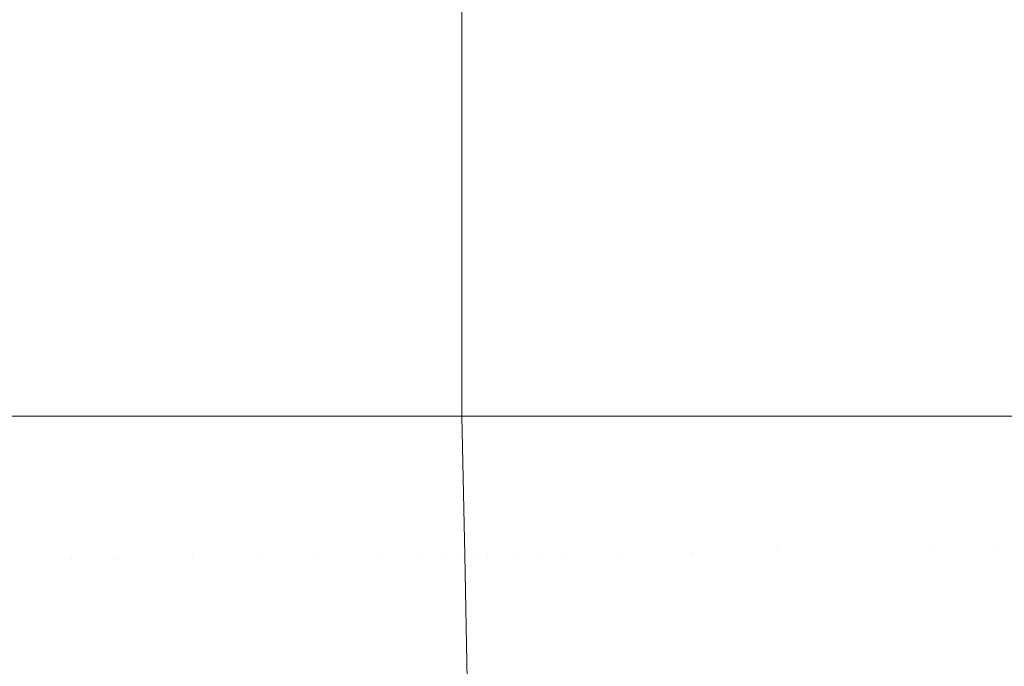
# Model space of a CAD drawing. Header units: centimetres. Extents: x -35.1 to 36.2, y 3.4 to 5.2.
# Tile 120 of 256: x -11.1515 to -11.1292, y 3.8945 to 3.9092. Entities that reach past the tile are written whole.
import ezdxf

# ---------------------------------------------------------------- set-up
doc = ezdxf.new("R2010")
doc.units = ezdxf.units.CM
doc.header["$LTSCALE"] = 2.54
doc.layers.add('Lucido design-1', color=7, linetype='Continuous')

# ---------------------------------------------------------------- blocks, each defined once
blk = doc.blocks.new('Gruppo-4-1')
at = {"color": 7, "linetype": 'Continuous', "lineweight": 9}
for points in [[(-34.952766, 5.100212, -1872.215514), (-34.952766, 3.500212, -1872.215514), (36.079692, 3.500212, -1872.215514), (36.079692, 5.100212, -1872.215514)], [(-11.141509, 3.900212, -1872.915514), (-11.141509, 5.100212, -1872.915514), (-11.141509, 5.100212, -1872.715514), (-11.141509, 3.900212, -1872.715514)]]:
    blk.add_3dface(points, dxfattribs=at)
for points, invisible_edges in [([(-11.152875, 5.100212, -1872.955852), (-11.151118, 5.100212, -1872.952729), (-11.151118, 3.900212, -1872.952729), (-11.152567, 3.900212, -1872.955304)], 10), ([(-11.151118, 5.100212, -1872.952729), (-11.149525, 5.100212, -1872.949611), (-11.149525, 3.900212, -1872.949611), (-11.150396, 3.900212, -1872.951315)], 10), ([(-11.150396, 3.900212, -1872.951315), (-11.151118, 3.900212, -1872.952729), (-11.151118, 5.100212, -1872.952729)], 10), ([(-11.149525, 5.100212, -1872.949611), (-11.148092, 5.100212, -1872.946497), (-11.148092, 3.900212, -1872.946497), (-11.149404, 3.900212, -1872.949346)], 10), ([(-11.149404, 3.900212, -1872.949346), (-11.149525, 3.900212, -1872.949611), (-11.149525, 5.100212, -1872.949611)], 10), ([(-11.148092, 5.100212, -1872.946497), (-11.146811, 5.100212, -1872.943388), (-11.146811, 3.900212, -1872.943388), (-11.147655, 3.900212, -1872.945437)], 10), ([(-11.147655, 3.900212, -1872.945437), (-11.148092, 3.900212, -1872.946497), (-11.148092, 5.100212, -1872.946497)], 10), ([(-11.146811, 5.100212, -1872.943388), (-11.145678, 5.100212, -1872.940284), (-11.145678, 3.900212, -1872.940284), (-11.146157, 3.900212, -1872.941597)], 10), ([(-11.146157, 3.900212, -1872.941597), (-11.146811, 3.900212, -1872.943388), (-11.146811, 5.100212, -1872.943388)], 10), ([(-11.145678, 5.100212, -1872.940284), (-11.144688, 5.100212, -1872.937184), (-11.144688, 3.900212, -1872.937184), (-11.144896, 3.900212, -1872.937834)], 10), ([(-11.144896, 3.900212, -1872.937834), (-11.145678, 3.900212, -1872.940284), (-11.145678, 5.100212, -1872.940284)], 10), ([(-11.143855, 3.900212, -1872.934152), (-11.144688, 3.900212, -1872.937184), (-11.144688, 5.100212, -1872.937184), (-11.144257, 5.100212, -1872.935615)], 10), ([(-11.144257, 5.100212, -1872.935615), (-11.143837, 5.100212, -1872.934089), (-11.143837, 3.900212, -1872.934089), (-11.143855, 3.900212, -1872.934152)], 10), ([(-11.143122, 3.900212, -1872.930996), (-11.143837, 3.900212, -1872.934089), (-11.143837, 5.100212, -1872.934089), (-11.143486, 5.100212, -1872.932572)], 10), ([(-11.143486, 5.100212, -1872.932572), (-11.143122, 5.100212, -1872.930996), (-11.143122, 3.900212, -1872.930996)], 10), ([(-11.143122, 5.100212, -1872.930996), (-11.14254, 5.100212, -1872.927905), (-11.14254, 3.900212, -1872.927905), (-11.143039, 3.900212, -1872.930553)], 10), ([(-11.143039, 3.900212, -1872.930553), (-11.143122, 3.900212, -1872.930996), (-11.143122, 5.100212, -1872.930996)], 10), ([(-11.14254, 5.100212, -1872.927905), (-11.142089, 5.100212, -1872.924815), (-11.142089, 3.900212, -1872.924815), (-11.142414, 3.900212, -1872.927044)], 10), ([(-11.142414, 3.900212, -1872.927044), (-11.14254, 3.900212, -1872.927905), (-11.14254, 5.100212, -1872.927905)], 10), ([(-11.142089, 5.100212, -1872.924815), (-11.141767, 5.100212, -1872.921723), (-11.141767, 3.900212, -1872.921723), (-11.141966, 3.900212, -1872.923629)], 10), ([(-11.141966, 3.900212, -1872.923629), (-11.142089, 3.900212, -1872.924815), (-11.142089, 5.100212, -1872.924815)], 10), ([(-11.141767, 5.100212, -1872.921723), (-11.141574, 5.100212, -1872.918629), (-11.141574, 3.900212, -1872.918629), (-11.141679, 3.900212, -1872.92031)], 10), ([(-11.141679, 3.900212, -1872.92031), (-11.141767, 3.900212, -1872.921723), (-11.141767, 5.100212, -1872.921723)], 10), ([(-11.141542, 3.900212, -1872.917088), (-11.141574, 3.900212, -1872.918629), (-11.141574, 5.100212, -1872.918629), (-11.141542, 5.100212, -1872.917076)], 10), ([(-11.141542, 5.100212, -1872.917076), (-11.141509, 5.100212, -1872.915514), (-11.141509, 3.900212, -1872.915514), (-11.141542, 3.900212, -1872.917088)], 8), ([(-11.141477, 3.900212, -1872.713302), (-11.141509, 3.900212, -1872.715514), (-11.141509, 5.100212, -1872.715514), (-11.141486, 5.100212, -1872.713952)], 8), ([(-11.141486, 5.100212, -1872.713952), (-11.141477, 5.100212, -1872.713302), (-11.141477, 3.900212, -1872.713302)], 10), ([(-11.141477, 5.100212, -1872.713302), (-11.14132, 5.100212, -1872.710192), (-11.14132, 3.900212, -1872.710192), (-11.141363, 3.900212, -1872.711057)], 10), ([(-11.141363, 3.900212, -1872.711057), (-11.141477, 3.900212, -1872.713302), (-11.141477, 5.100212, -1872.713302)], 10), ([(-11.14132, 3.900212, -1872.710192), (-11.14132, 5.100212, -1872.710192), (-11.141032, 5.100212, -1872.707072), (-11.141032, 3.900212, -1872.707072)], 5), ([(-11.141032, 5.100212, -1872.707072), (-11.14061, 5.100212, -1872.703941), (-11.14061, 3.900212, -1872.703941), (-11.140959, 3.900212, -1872.70653)], 10), ([(-11.140959, 3.900212, -1872.70653), (-11.141032, 3.900212, -1872.707072), (-11.141032, 5.100212, -1872.707072)], 10), ([(-11.14061, 5.100212, -1872.703941), (-11.140053, 5.100212, -1872.700797), (-11.140053, 3.900212, -1872.700797), (-11.140257, 3.900212, -1872.701947)], 10), ([(-11.140257, 3.900212, -1872.701947), (-11.14061, 3.900212, -1872.703941), (-11.14061, 5.100212, -1872.703941)], 10), ([(-11.140053, 3.900212, -1872.700797), (-11.140053, 5.100212, -1872.700797), (-11.139355, 5.100212, -1872.697639), (-11.139355, 3.900212, -1872.697639)], 5), ([(-11.139355, 5.100212, -1872.697639), (-11.138513, 5.100212, -1872.694466), (-11.138513, 3.900212, -1872.694466), (-11.13927, 3.900212, -1872.697319)], 10), ([(-11.13927, 3.900212, -1872.697319), (-11.139355, 3.900212, -1872.697639), (-11.139355, 5.100212, -1872.697639)], 10), ([(-11.138513, 5.100212, -1872.694466), (-11.13752, 5.100212, -1872.691276), (-11.13752, 3.900212, -1872.691276), (-11.137954, 3.900212, -1872.692669)], 10), ([(-11.137954, 3.900212, -1872.692669), (-11.138513, 3.900212, -1872.694466), (-11.138513, 5.100212, -1872.694466)], 10), ([(-11.13752, 3.900212, -1872.691276), (-11.13752, 5.100212, -1872.691276), (-11.136372, 5.100212, -1872.688068), (-11.136372, 3.900212, -1872.688068)], 5), ([(-11.136344, 3.900212, -1872.687999), (-11.136372, 3.900212, -1872.688068), (-11.136372, 5.100212, -1872.688068), (-11.136318, 5.100212, -1872.687936)], 10), ([(-11.135061, 3.900212, -1872.684842), (-11.136344, 3.900212, -1872.687999), (-11.136318, 5.100212, -1872.687936), (-11.13513, 5.100212, -1872.68501)], 10), ([(-11.13513, 5.100212, -1872.68501), (-11.135061, 5.100212, -1872.684842), (-11.135061, 3.900212, -1872.684842)], 10), ([(-11.135061, 5.100212, -1872.684842), (-11.13358, 5.100212, -1872.681597), (-11.13358, 3.900212, -1872.681597), (-11.134379, 3.900212, -1872.683347)], 10), ([(-11.134379, 3.900212, -1872.683347), (-11.135061, 3.900212, -1872.684842), (-11.135061, 5.100212, -1872.684842)], 10), ([(-11.13358, 5.100212, -1872.681597), (-11.13192, 5.100212, -1872.678334), (-11.13192, 3.900212, -1872.678334), (-11.13211, 3.900212, -1872.678708)], 10), ([(-11.13211, 3.900212, -1872.678708), (-11.13358, 3.900212, -1872.681597), (-11.13358, 5.100212, -1872.681597)], 10), ([(-11.13192, 3.900212, -1872.678334), (-11.13192, 5.100212, -1872.678334), (-11.130071, 5.100212, -1872.675054), (-11.130071, 3.900212, -1872.675054)], 5), ([(-11.130071, 5.100212, -1872.675054), (-11.128024, 5.100212, -1872.671758), (-11.128024, 3.900212, -1872.671758), (-11.129492, 3.900212, -1872.674122)], 10), ([(-11.129492, 3.900212, -1872.674122), (-11.130071, 3.900212, -1872.675054), (-11.130071, 5.100212, -1872.675054)], 10), ([(-11.152523, 3.896933, -1872.955309), (-11.152567, 3.900212, -1872.955304), (-11.151118, 3.900212, -1872.952729), (-11.151398, 3.896946, -1872.953311)], 13), ([(-11.150346, 3.896958, -1872.951323), (-11.151398, 3.896946, -1872.953311), (-11.151118, 3.900212, -1872.952729)], 11), ([(-11.151118, 3.900212, -1872.952729), (-11.150396, 3.900212, -1872.951315), (-11.150346, 3.896958, -1872.951323)], 10), ([(-11.150346, 3.896958, -1872.951323), (-11.150396, 3.900212, -1872.951315), (-11.149525, 3.900212, -1872.949611)], 9), ([(-11.149525, 3.900212, -1872.949611), (-11.149365, 3.89697, -1872.949348), (-11.150346, 3.896958, -1872.951323)], 11), ([(-11.149525, 3.900212, -1872.949611), (-11.149404, 3.900212, -1872.949346), (-11.149365, 3.89697, -1872.949348)], 10), ([(-11.149365, 3.89697, -1872.949348), (-11.149404, 3.900212, -1872.949346), (-11.148092, 3.900212, -1872.946497), (-11.148452, 3.89698, -1872.947388)], 13), ([(-11.147607, 3.89699, -1872.945443), (-11.148452, 3.89698, -1872.947388), (-11.148092, 3.900212, -1872.946497)], 11), ([(-11.148092, 3.900212, -1872.946497), (-11.147655, 3.900212, -1872.945437), (-11.147607, 3.89699, -1872.945443)], 10), ([(-11.147607, 3.89699, -1872.945443), (-11.147655, 3.900212, -1872.945437), (-11.146811, 3.900212, -1872.943388), (-11.146826, 3.897, -1872.943514)], 13), ([(-11.146826, 3.897, -1872.943514), (-11.146811, 3.900212, -1872.943388), (-11.146157, 3.900212, -1872.941597), (-11.146108, 3.897008, -1872.941603)], 13), ([(-11.146108, 3.897008, -1872.941603), (-11.146157, 3.900212, -1872.941597), (-11.145678, 3.900212, -1872.940284)], 9), ([(-11.145678, 3.900212, -1872.940284), (-11.145451, 3.897016, -1872.939711), (-11.146108, 3.897008, -1872.941603)], 11), ([(-11.145451, 3.897016, -1872.939711), (-11.145678, 3.900212, -1872.940284), (-11.144896, 3.900212, -1872.937834), (-11.144851, 3.897023, -1872.937837)], 13), ([(-11.144851, 3.897023, -1872.937837), (-11.144896, 3.900212, -1872.937834), (-11.144688, 3.900212, -1872.937184)], 9), ([(-11.144688, 3.900212, -1872.937184), (-11.144309, 3.897029, -1872.935985), (-11.144851, 3.897023, -1872.937837)], 11), ([(-11.144309, 3.897029, -1872.935985), (-11.144688, 3.900212, -1872.937184), (-11.143855, 3.900212, -1872.934152), (-11.14382, 3.897035, -1872.934153)], 13), ([(-11.14382, 3.897035, -1872.934153), (-11.143855, 3.900212, -1872.934152), (-11.143837, 3.900212, -1872.934089)], 9), ([(-11.143837, 3.900212, -1872.934089), (-11.143122, 3.900212, -1872.930996), (-11.143384, 3.89704, -1872.932342)], 10), ([(-11.143384, 3.89704, -1872.932342), (-11.14382, 3.897035, -1872.934153), (-11.143837, 3.900212, -1872.934089)], 11), ([(-11.143384, 3.89704, -1872.932342), (-11.143122, 3.900212, -1872.930996), (-11.143039, 3.900212, -1872.930553), (-11.142998, 3.897045, -1872.930554)], 13), ([(-11.142998, 3.897045, -1872.930554), (-11.143039, 3.900212, -1872.930553), (-11.14254, 3.900212, -1872.927905), (-11.14266, 3.897049, -1872.928788)], 13), ([(-11.142368, 3.897052, -1872.927046), (-11.14266, 3.897049, -1872.928788), (-11.14254, 3.900212, -1872.927905)], 11), ([(-11.14254, 3.900212, -1872.927905), (-11.142414, 3.900212, -1872.927044), (-11.142368, 3.897052, -1872.927046)], 10), ([(-11.142368, 3.897052, -1872.927046), (-11.142414, 3.900212, -1872.927044), (-11.142089, 3.900212, -1872.924815), (-11.142122, 3.897055, -1872.925326)], 13), ([(-11.141917, 3.897057, -1872.923631), (-11.142122, 3.897055, -1872.925326), (-11.142089, 3.900212, -1872.924815)], 11), ([(-11.142089, 3.900212, -1872.924815), (-11.141966, 3.900212, -1872.923629), (-11.141917, 3.897057, -1872.923631)], 10), ([(-11.141917, 3.897057, -1872.923631), (-11.141966, 3.900212, -1872.923629), (-11.141767, 3.900212, -1872.921723), (-11.141754, 3.897059, -1872.921959)], 13), ([(-11.141754, 3.897059, -1872.921959), (-11.141767, 3.900212, -1872.921723), (-11.141679, 3.900212, -1872.92031), (-11.14163, 3.897061, -1872.920311)], 13), ([(-11.14163, 3.897061, -1872.920311), (-11.141679, 3.900212, -1872.92031), (-11.141574, 3.900212, -1872.918629), (-11.141543, 3.897062, -1872.918688)], 13), ([(-11.141543, 3.897062, -1872.918688), (-11.141574, 3.900212, -1872.918629), (-11.141542, 3.900212, -1872.917088), (-11.141493, 3.897062, -1872.917089)], 13), ([(-11.141493, 3.897062, -1872.917089), (-11.141542, 3.900212, -1872.917088), (-11.141509, 3.900212, -1872.915514), (-11.141446, 3.897063, -1872.915514)], 9), ([(-11.141446, 3.897063, -1872.915514), (-11.141509, 3.900212, -1872.915514), (-11.141509, 3.900212, -1872.715514), (-11.141446, 3.897063, -1872.715514)], 8), ([(-11.141446, 3.897063, -1872.715514), (-11.141509, 3.900212, -1872.715514), (-11.141476, 3.900212, -1872.713294)], 8), ([(-11.141443, 3.897063, -1872.713294), (-11.141476, 3.900212, -1872.713294), (-11.141363, 3.900212, -1872.711057), (-11.141343, 3.897064, -1872.711056)], 13), ([(-11.141476, 3.900212, -1872.713294), (-11.141443, 3.897063, -1872.713294), (-11.141446, 3.897063, -1872.715514)], 11), ([(-11.141343, 3.897064, -1872.711056), (-11.141363, 3.900212, -1872.711057), (-11.14132, 3.900212, -1872.710192)], 9), ([(-11.14132, 3.900212, -1872.710192), (-11.141174, 3.897066, -1872.7088), (-11.141343, 3.897064, -1872.711056)], 11), ([(-11.141174, 3.897066, -1872.7088), (-11.14132, 3.900212, -1872.710192), (-11.141032, 3.900212, -1872.707072)], 9), ([(-11.141032, 3.900212, -1872.707072), (-11.140935, 3.897069, -1872.706529), (-11.141174, 3.897066, -1872.7088)], 11), ([(-11.141032, 3.900212, -1872.707072), (-11.140959, 3.900212, -1872.70653), (-11.140935, 3.897069, -1872.706529)], 10), ([(-11.140935, 3.897069, -1872.706529), (-11.140959, 3.900212, -1872.70653), (-11.14061, 3.900212, -1872.703941), (-11.140624, 3.897073, -1872.704243)], 13), ([(-11.140239, 3.897077, -1872.701944), (-11.140624, 3.897073, -1872.704243), (-11.14061, 3.900212, -1872.703941)], 11), ([(-11.14061, 3.900212, -1872.703941), (-11.140257, 3.900212, -1872.701947), (-11.140239, 3.897077, -1872.701944)], 10), ([(-11.140239, 3.897077, -1872.701944), (-11.140257, 3.900212, -1872.701947), (-11.140053, 3.900212, -1872.700797)], 9), ([(-11.140053, 3.900212, -1872.700797), (-11.139779, 3.897083, -1872.699636), (-11.140239, 3.897077, -1872.701944)], 11), ([(-11.139779, 3.897083, -1872.699636), (-11.140053, 3.900212, -1872.700797), (-11.139355, 3.900212, -1872.697639)], 9), ([(-11.139355, 3.900212, -1872.697639), (-11.139243, 3.897089, -1872.697318), (-11.139779, 3.897083, -1872.699636)], 11), ([(-11.139355, 3.900212, -1872.697639), (-11.13927, 3.900212, -1872.697319), (-11.139243, 3.897089, -1872.697318)], 10), ([(-11.139243, 3.897089, -1872.697318), (-11.13927, 3.900212, -1872.697319), (-11.138513, 3.900212, -1872.694466), (-11.13863, 3.897096, -1872.694993)], 13), ([(-11.137937, 3.897104, -1872.692664), (-11.13863, 3.897096, -1872.694993), (-11.138513, 3.900212, -1872.694466)], 11), ([(-11.138513, 3.900212, -1872.694466), (-11.137954, 3.900212, -1872.692669), (-11.137937, 3.897104, -1872.692664)], 10), ([(-11.137937, 3.897104, -1872.692664), (-11.137954, 3.900212, -1872.692669), (-11.13752, 3.900212, -1872.691276)], 9), ([(-11.13752, 3.900212, -1872.691276), (-11.137165, 3.897113, -1872.690331), (-11.137937, 3.897104, -1872.692664)], 11), ([(-11.136313, 3.897123, -1872.687998), (-11.137165, 3.897113, -1872.690331), (-11.13752, 3.900212, -1872.691276), (-11.136372, 3.900212, -1872.688068)], 11), ([(-11.136372, 3.900212, -1872.688068), (-11.136344, 3.900212, -1872.687999), (-11.136313, 3.897123, -1872.687998)], 10), ([(-11.136313, 3.897123, -1872.687998), (-11.136344, 3.900212, -1872.687999), (-11.135061, 3.900212, -1872.684842), (-11.135379, 3.897134, -1872.685667)], 13), ([(-11.134364, 3.897146, -1872.683339), (-11.135379, 3.897134, -1872.685667), (-11.135061, 3.900212, -1872.684842)], 11), ([(-11.135061, 3.900212, -1872.684842), (-11.134379, 3.900212, -1872.683347), (-11.134364, 3.897146, -1872.683339)], 10), ([(-11.134364, 3.897146, -1872.683339), (-11.134379, 3.900212, -1872.683347), (-11.13358, 3.900212, -1872.681597)], 9), ([(-11.13358, 3.900212, -1872.681597), (-11.133266, 3.897159, -1872.681018), (-11.134364, 3.897146, -1872.683339)], 11), ([(-11.133266, 3.897159, -1872.681018), (-11.13358, 3.900212, -1872.681597), (-11.13211, 3.900212, -1872.678708), (-11.132085, 3.897173, -1872.678705)], 13), ([(-11.132085, 3.897173, -1872.678705), (-11.13211, 3.900212, -1872.678708), (-11.13192, 3.900212, -1872.678334)], 9), ([(-11.130821, 3.897188, -1872.676402), (-11.132085, 3.897173, -1872.678705), (-11.13192, 3.900212, -1872.678334)], 11), ([(-11.13192, 3.900212, -1872.678334), (-11.130071, 3.900212, -1872.675054), (-11.130821, 3.897188, -1872.676402)], 10), ([(-11.129475, 3.897204, -1872.674113), (-11.130821, 3.897188, -1872.676402), (-11.130071, 3.900212, -1872.675054)], 11), ([(-11.130071, 3.900212, -1872.675054), (-11.129492, 3.900212, -1872.674122), (-11.129475, 3.897204, -1872.674113)], 10), ([(-11.129475, 3.897204, -1872.674113), (-11.129492, 3.900212, -1872.674122), (-11.128024, 3.900212, -1872.671758), (-11.128045, 3.897221, -1872.67184)], 13), ([(-11.132085, 3.897173, -1872.678705), (-11.131987, 3.894087, -1872.678705), (-11.133167, 3.894059, -1872.681018), (-11.133266, 3.897159, -1872.681018)], 15), ([(-11.130821, 3.897188, -1872.676402), (-11.130724, 3.894117, -1872.676402), (-11.131987, 3.894087, -1872.678705), (-11.132085, 3.897173, -1872.678705)], 15), ([(-11.129475, 3.897204, -1872.674113), (-11.129378, 3.894149, -1872.674113), (-11.130724, 3.894117, -1872.676402), (-11.130821, 3.897188, -1872.676402)], 15), ([(-11.128045, 3.897221, -1872.67184), (-11.127949, 3.894183, -1872.67184), (-11.129378, 3.894149, -1872.674113), (-11.129475, 3.897204, -1872.674113)], 15), ([(-11.150346, 3.896958, -1872.951323), (-11.150241, 3.893654, -1872.951323), (-11.151293, 3.893629, -1872.953311), (-11.151398, 3.896946, -1872.953311)], 15), ([(-11.149365, 3.89697, -1872.949348), (-11.14926, 3.893677, -1872.949348), (-11.150241, 3.893654, -1872.951323), (-11.150346, 3.896958, -1872.951323)], 15), ([(-11.148452, 3.89698, -1872.947388), (-11.148348, 3.893699, -1872.947388), (-11.14926, 3.893677, -1872.949348), (-11.149365, 3.89697, -1872.949348)], 15), ([(-11.147607, 3.89699, -1872.945443), (-11.147503, 3.893719, -1872.945443), (-11.148348, 3.893699, -1872.947388), (-11.148452, 3.89698, -1872.947388)], 15), ([(-11.146826, 3.897, -1872.943514), (-11.146723, 3.893737, -1872.943514), (-11.147503, 3.893719, -1872.945443), (-11.147607, 3.89699, -1872.945443)], 15), ([(-11.146108, 3.897008, -1872.941603), (-11.146005, 3.893754, -1872.941603), (-11.146723, 3.893737, -1872.943514), (-11.146826, 3.897, -1872.943514)], 15), ([(-11.145451, 3.897016, -1872.939711), (-11.145347, 3.89377, -1872.939711), (-11.146005, 3.893754, -1872.941603), (-11.146108, 3.897008, -1872.941603)], 15), ([(-11.144851, 3.897023, -1872.937837), (-11.144749, 3.893784, -1872.937837), (-11.145347, 3.89377, -1872.939711), (-11.145451, 3.897016, -1872.939711)], 15), ([(-11.144309, 3.897029, -1872.935985), (-11.144206, 3.893797, -1872.935985), (-11.144749, 3.893784, -1872.937837), (-11.144851, 3.897023, -1872.937837)], 15), ([(-11.14382, 3.897035, -1872.934153), (-11.143717, 3.893809, -1872.934153), (-11.144206, 3.893797, -1872.935985), (-11.144309, 3.897029, -1872.935985)], 15), ([(-11.143384, 3.89704, -1872.932342), (-11.143281, 3.893819, -1872.932342), (-11.143717, 3.893809, -1872.934153), (-11.14382, 3.897035, -1872.934153)], 15), ([(-11.142998, 3.897045, -1872.930554), (-11.142895, 3.893828, -1872.930554), (-11.143281, 3.893819, -1872.932342), (-11.143384, 3.89704, -1872.932342)], 15), ([(-11.14266, 3.897049, -1872.928788), (-11.142558, 3.893836, -1872.928788), (-11.142895, 3.893828, -1872.930554), (-11.142998, 3.897045, -1872.930554)], 15), ([(-11.142368, 3.897052, -1872.927046), (-11.142266, 3.893843, -1872.927046), (-11.142558, 3.893836, -1872.928788), (-11.14266, 3.897049, -1872.928788)], 15), ([(-11.142122, 3.897055, -1872.925326), (-11.14202, 3.893849, -1872.925326), (-11.142266, 3.893843, -1872.927046), (-11.142368, 3.897052, -1872.927046)], 15), ([(-11.141917, 3.897057, -1872.923631), (-11.141816, 3.893854, -1872.923631), (-11.14202, 3.893849, -1872.925326), (-11.142122, 3.897055, -1872.925326)], 15), ([(-11.141754, 3.897059, -1872.921959), (-11.141652, 3.893858, -1872.921959), (-11.141816, 3.893854, -1872.923631), (-11.141917, 3.897057, -1872.923631)], 15), ([(-11.14163, 3.897061, -1872.920311), (-11.141528, 3.893861, -1872.920311), (-11.141652, 3.893858, -1872.921959), (-11.141754, 3.897059, -1872.921959)], 15), ([(-11.141543, 3.897062, -1872.918688), (-11.141442, 3.893863, -1872.918688), (-11.141528, 3.893861, -1872.920311), (-11.14163, 3.897061, -1872.920311)], 15), ([(-11.141493, 3.897062, -1872.917089), (-11.141391, 3.893864, -1872.917089), (-11.141442, 3.893863, -1872.918688), (-11.141543, 3.897062, -1872.918688)], 15), ([(-11.141493, 3.897062, -1872.917089), (-11.141446, 3.897063, -1872.915514), (-11.14139, 3.894245, -1872.915514)], 9), ([(-11.14139, 3.894245, -1872.915514), (-11.141391, 3.893864, -1872.917089), (-11.141493, 3.897062, -1872.917089)], 11), ([(-11.141446, 3.897063, -1872.715514), (-11.14139, 3.894245, -1872.715514), (-11.14139, 3.894245, -1872.915514), (-11.141446, 3.897063, -1872.915514)], 10), ([(-11.14139, 3.894245, -1872.715514), (-11.141446, 3.897063, -1872.715514), (-11.141443, 3.897063, -1872.713294)], 10), ([(-11.141343, 3.897064, -1872.711056), (-11.141242, 3.893868, -1872.711056), (-11.141342, 3.893865, -1872.713294), (-11.141443, 3.897063, -1872.713294)], 15), ([(-11.141443, 3.897063, -1872.713294), (-11.141342, 3.893865, -1872.713294), (-11.14139, 3.894245, -1872.715514)], 11), ([(-11.141174, 3.897066, -1872.7088), (-11.141073, 3.893872, -1872.7088), (-11.141242, 3.893868, -1872.711056), (-11.141343, 3.897064, -1872.711056)], 15), ([(-11.140935, 3.897069, -1872.706529), (-11.140834, 3.893877, -1872.706529), (-11.141073, 3.893872, -1872.7088), (-11.141174, 3.897066, -1872.7088)], 15), ([(-11.140624, 3.897073, -1872.704243), (-11.140522, 3.893885, -1872.704243), (-11.140834, 3.893877, -1872.706529), (-11.140935, 3.897069, -1872.706529)], 15), ([(-11.140239, 3.897077, -1872.701944), (-11.140138, 3.893894, -1872.701944), (-11.140522, 3.893885, -1872.704243), (-11.140624, 3.897073, -1872.704243)], 15), ([(-11.139779, 3.897083, -1872.699636), (-11.139678, 3.893905, -1872.699636), (-11.140138, 3.893894, -1872.701944), (-11.140239, 3.897077, -1872.701944)], 15), ([(-11.139243, 3.897089, -1872.697318), (-11.139142, 3.893917, -1872.697318), (-11.139678, 3.893905, -1872.699636), (-11.139779, 3.897083, -1872.699636)], 15), ([(-11.13863, 3.897096, -1872.694993), (-11.138529, 3.893932, -1872.694993), (-11.139142, 3.893917, -1872.697318), (-11.139243, 3.897089, -1872.697318)], 15), ([(-11.137937, 3.897104, -1872.692664), (-11.137837, 3.893948, -1872.692664), (-11.138529, 3.893932, -1872.694993), (-11.13863, 3.897096, -1872.694993)], 15), ([(-11.137165, 3.897113, -1872.690331), (-11.137065, 3.893967, -1872.690331), (-11.137837, 3.893948, -1872.692664), (-11.137937, 3.897104, -1872.692664)], 15), ([(-11.136313, 3.897123, -1872.687998), (-11.136213, 3.893987, -1872.687998), (-11.137065, 3.893967, -1872.690331), (-11.137165, 3.897113, -1872.690331)], 15), ([(-11.135379, 3.897134, -1872.685667), (-11.13528, 3.894009, -1872.685667), (-11.136213, 3.893987, -1872.687998), (-11.136313, 3.897123, -1872.687998)], 15), ([(-11.134364, 3.897146, -1872.683339), (-11.134265, 3.894033, -1872.683339), (-11.13528, 3.894009, -1872.685667), (-11.135379, 3.897134, -1872.685667)], 15), ([(-11.133266, 3.897159, -1872.681018), (-11.133167, 3.894059, -1872.681018), (-11.134265, 3.894033, -1872.683339), (-11.134364, 3.897146, -1872.683339)], 15), ([(-11.151398, 3.896946, -1872.953311), (-11.151293, 3.893629, -1872.953311), (-11.152418, 3.893602, -1872.955309), (-11.152523, 3.896933, -1872.955309)], 15)]:
    blk.add_3dface(points, dxfattribs=dict(at, invisible_edges=invisible_edges))

msp = doc.modelspace()

# ---------------------------------------------------------------- block references
at = {"layer": 'Lucido design-1', "color": 7}
msp.add_blockref('Gruppo-4-1', (0, 0), dxfattribs=at)

doc.saveas('drawing.dxf')
